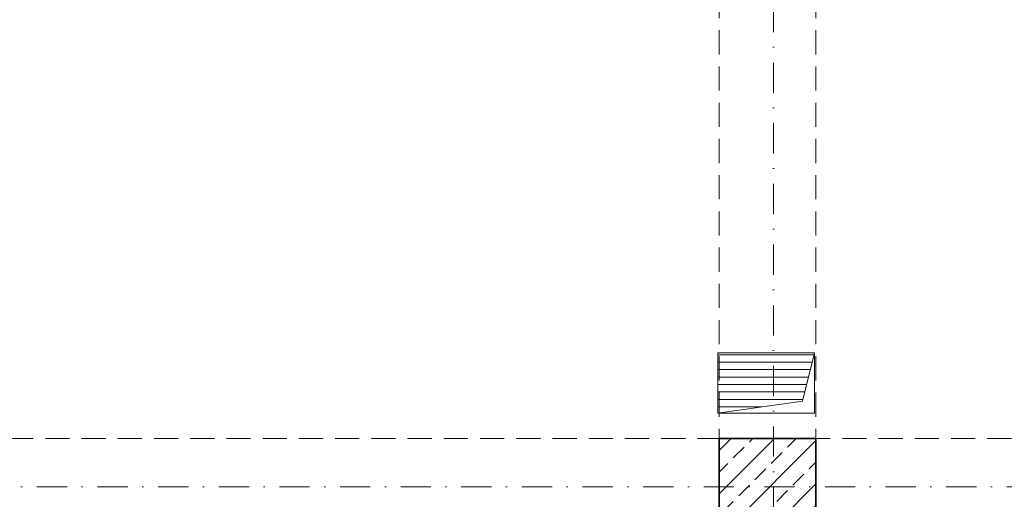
# Model space of a CAD drawing. Header units: millimetres. Extents: x 4946 to 18537, y -10559 to 785.
# Tile 6 of 79: x 7145 to 7553, y -1283 to -1084. Entities that reach past the tile are written whole.
import ezdxf

# ---------------------------------------------------------------- set-up
doc = ezdxf.new("R2010")
doc.units = ezdxf.units.MM
doc.linetypes.add('DASHDOT', pattern=[1, 0.5, -0.25, 0, -0.25])
doc.linetypes.add('DASHED', pattern=[0.75, 0.5, -0.25])
for name, color, linetype, lineweight in [('PG_KONSTRUKCJA', 5, 'Continuous', 35), ('PG_OSIE', 1, 'DASHDOT', 18), ('PG_PODCIĄGI', 1, 'DASHED', 18), ('PG_SZRAF', 1, 'Continuous', 18), ('PG_WENTYLACJA', 1, 'Continuous', 18)]:
    doc.layers.add(name, color=color, linetype=linetype, lineweight=lineweight)

# ---------------------------------------------------------------- blocks, each defined once
blk = doc.blocks.new('A$C243F7E6F')
at = {"layer": 'PG_SZRAF'}
h = blk.add_hatch(dxfattribs=at)
h.set_pattern_fill('ANSI33', color=256, scale=2)
h.set_pattern_definition([(45, (-6891.598, -2675.306), (-8.980256, 8.980256), []), (45, (-6882.618, -2675.306), (-8.980256, 8.980256), [6.35, -3.175])])
h.paths.add_polyline_path([(0, 0), (40, 0), (40, -40), (0, -40)])
at = {"layer": 'PG_KONSTRUKCJA'}
blk.add_lwpolyline([(0, 0), (40, 0), (40, -40), (0, -40), (0, 0)], dxfattribs=at)

msp = doc.modelspace()

# ---------------------------------------------------------------- hatches: boundary and pattern name
at = {"layer": 'PG_WENTYLACJA', "true_color": 0x000000}
h = msp.add_hatch(dxfattribs=at)
h.set_pattern_fill('ANSI31', color=18, scale=0.97, angle=135)
h.paths.add_polyline_path([(7474.55, -1221.81), (7434.55, -1221.81), (7434.55, -1246.81), (7469.55, -1241.81)])

# ---------------------------------------------------------------- linework, layer by layer
at = {"layer": 'PG_OSIE', "color": 18, "ltscale": 25, "true_color": 0x000000}
for points in [[(7457.55, 780.75), (7457.55, -2070.06)], [(5847.38, -1277.31), (8127.62, -1277.31)]]:
    msp.add_lwpolyline(points, dxfattribs=at)
at = {"layer": 'PG_PODCIĄGI', "color": 18, "ltscale": 20, "true_color": 0x000000}
for points in [[(7435.05, 561.69), (7435.05, -1912.31)], [(7475.05, 561.69), (7475.05, -1912.31)], [(6076.05, -1257.31), (7930.05, -1257.31)]]:
    msp.add_lwpolyline(points, dxfattribs=at)
at = {"layer": 'PG_WENTYLACJA', "color": 18, "true_color": 0x000000}
for p, q in [((7469.55, -1241.81), (7474.55, -1221.81)), ((7434.55, -1246.81), (7469.55, -1241.81))]:
    msp.add_line(p, q, dxfattribs=at)
msp.add_lwpolyline([(7434.55, -1246.81), (7474.55, -1246.81), (7474.55, -1221.81), (7434.55, -1221.81)], close=True, dxfattribs=at)

# ---------------------------------------------------------------- block references
at = {"layer": 'PG_KONSTRUKCJA', "color": 18, "true_color": 0x000000}
msp.add_blockref('A$C243F7E6F', (7435.05, -1257.31), dxfattribs=at)

doc.saveas('drawing.dxf')
